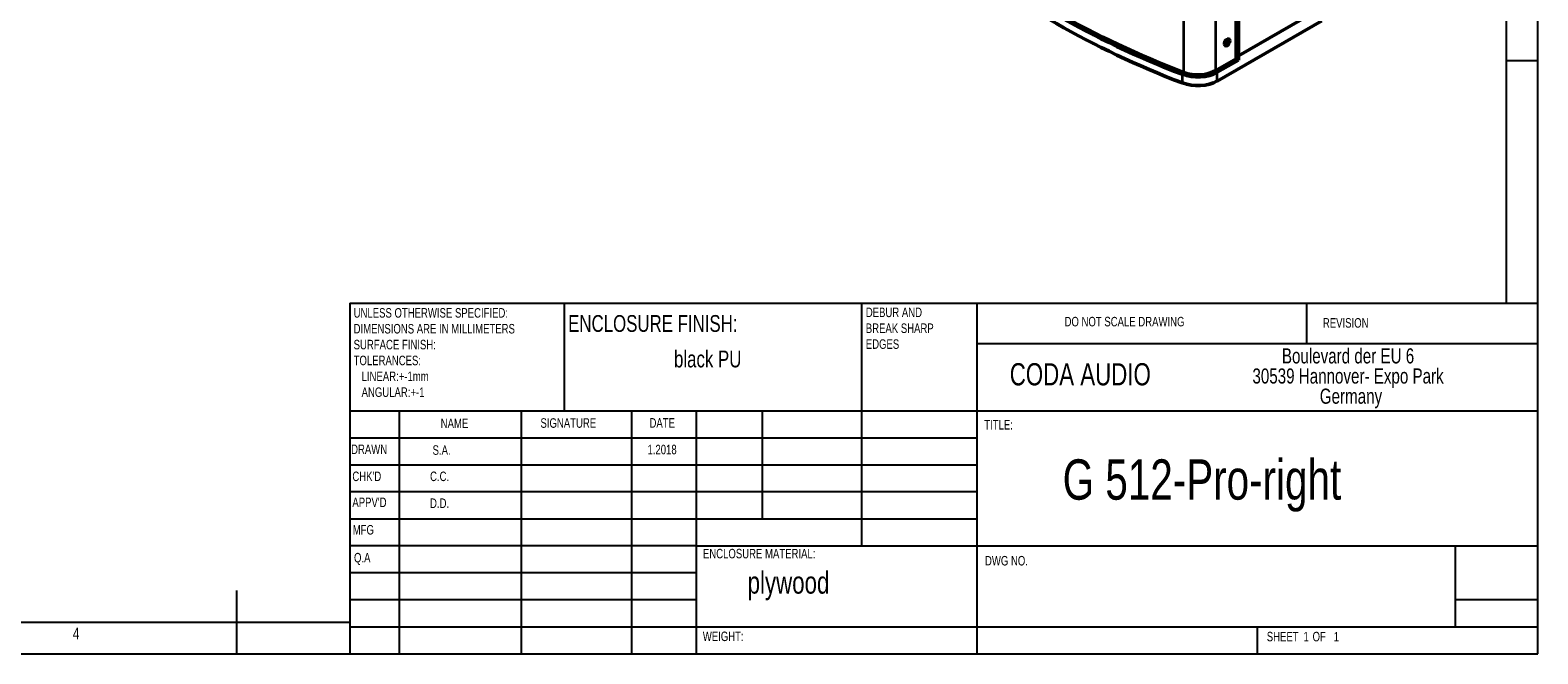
# Model space of a CAD drawing. Header units: inches. Extents: x 5825 to 8285, y 761 to 2483.
# Tile 2 of 3: x 6859 to 8285, y 761 to 1351. Entities that reach past the tile are written whole.
import ezdxf

# ---------------------------------------------------------------- set-up
doc = ezdxf.new("R2010")
doc.units = ezdxf.units.IN
doc.header["$MEASUREMENT"] = 0
doc.layers.add('MD_Visible', color=7, linetype='Continuous', lineweight=50)
doc.layers.add('MD_Visible Narrow', color=7, linetype='Continuous', lineweight=35)
doc.styles.add('SLDTEXTSTYLE0', font='TXT', dxfattribs={"width": 0.75})

# ---------------------------------------------------------------- blocks, each defined once
blk = doc.blocks.new('NOTE50')
at = {"color": 7, "char_height": 1.5, "attachment_point": 1, "style": 'SLDTEXTSTYLE0'}
for s, insert in [('UNLESS OTHERWISE SPECIFIED:', (0, 2.5)), ('DIMENSIONS ARE IN MILLIMETERS', (0, 0)), ('SURFACE FINISH:', (0, -2.5)), ('TOLERANCES:', (0, -5)), ('   LINEAR:+-1mm', (0, -7.5)), ('   ANGULAR:+-1', (0, -10))]:
    blk.add_mtext(s, dxfattribs=dict(at, insert=insert))
blk = doc.blocks.new('NOTE39')
at = {"color": 7, "char_height": 1.5, "attachment_point": 1, "style": 'SLDTEXTSTYLE0'}
for s, insert in [('SHEET ', (0, 2.5)), ('1', (5.78, 2.5)), (' OF ', (6.8, 2.5)), ('1', (10.55, 2.5))]:
    blk.add_mtext(s, dxfattribs=dict(at, insert=insert))
blk = doc.blocks.new('NOTE64')
at = {"color": 7, "char_height": 2.3813, "attachment_point": 1, "style": 'SLDTEXTSTYLE0'}
for s, insert in [('       Boulevard der EU 6', (0, 3.38)), ('30539 Hannover- Expo Park', (0, 0.21)), ('                Germany', (0, -2.97))]:
    blk.add_mtext(s, dxfattribs=dict(at, insert=insert))
blk = doc.blocks.new('NOTE48')
at = {"color": 7, "char_height": 1.5, "attachment_point": 1, "style": 'SLDTEXTSTYLE0'}
for s, insert in [('DEBUR AND ', (0, 2.5)), ('BREAK SHARP ', (0, 0)), ('EDGES', (0, -2.5))]:
    blk.add_mtext(s, dxfattribs=dict(at, insert=insert))
blk = doc.blocks.new('1111')
at = {"color": 7, "linetype": 'Continuous'}
for p, q in [((4165.4, -657.1), (4165.4, 777.9)), ((4140.4, 752.9), (4140.4, -380.9)), ((4140.4, -189.6), (4165.4, -189.6)), ((3229.4, -380.9), (4165.4, -380.9)), ((3229.4, -380.9), (3229.4, -657.1)), ((3398.4, -465.9), (3398.4, -380.9)), ((3632.4, -380.9), (3632.4, -572.1)), ((3723.4, -380.9), (3723.4, -657.1)), ((3983.4, -412.8), (3983.4, -380.9)), ((4165.4, -412.8), (3723.4, -412.8)), ((4165.4, -465.9), (3229.4, -465.9)), ((3268.4, -465.9), (3268.4, -657.1)), ((3364.3, -465.9), (3364.3, -657.1)), ((3451.4, -465.9), (3451.4, -657.1)), ((3502.4, -657.1), (3502.4, -465.9)), ((3554.4, -550.9), (3554.4, -465.9)), ((3723.4, -487.1), (3229.4, -487.1)), ((3723.4, -508.4), (3229.4, -508.4)), ((3723.4, -529.6), (3229.4, -529.6)), ((3723.4, -550.9), (3229.4, -550.9)), ((3502.4, -572.1), (3229.4, -572.1)), ((3502.4, -572.1), (4165.4, -572.1)), ((4100.4, -635.9), (4100.4, -572.1)), ((3502.4, -593.4), (3229.4, -593.4)), ((3140.4, -657.1), (3140.4, -607.1)), ((3502.4, -614.6), (3229.4, -614.6)), ((4165.4, -614.6), (4100.4, -614.6)), ((2140.4, -632.1), (3229.4, -632.1)), ((3229.4, -635.9), (4165.4, -635.9)), ((3944.4, -657.1), (3944.4, -635.9)), ((2115.4, -657.1), (4165.4, -657.1))]:
    blk.add_line(p, q, dxfattribs=at)
at = {"xscale": 5, "yscale": 5, "zscale": 5}
for name, p in [('NOTE50', (3232.4, -397.2)), ('NOTE48', (3635.9, -396.8)), ('NOTE64', (3940.5, -433.3)), ('NOTE39', (3951.8, -652.3))]:
    blk.add_blockref(name, p, dxfattribs=at)
at = {"color": 7, "attachment_point": 1, "style": 'SLDTEXTSTYLE0'}
for s, insert, char_height in [('{\\fTxt|b0|i0|c204|p2;ENCLOSURE} FINISH:', (3401.4, -390.2), 13.229), ('DO NOT SCALE DRAWING', (3792.5, -391.6), 7.5), ('REVISION', (3996, -392.6), 7.5), ('black PU', (3484.8, -418.2), 13.23), ('CODA AUDIO', (3749.3, -428.1), 17.5), ('NAME', (3301, -471.8), 7.5), ('SIGNATURE', (3379.6, -471.5), 7.5), ('DATE', (3465.5, -471.4), 7.5), ('TITLE:', (3729.2, -472.9), 7.5), ('DRAWN', (3230.4, -492.2), 7.5), ('S.A.', (3294.6, -492.8), 7.5), ('1.2018', (3463.9, -492.4), 7.5), ('G 512-Pro-right', (3791, -503.9), 31.75), ("CHK'D", (3231.4, -513.5), 7.5), ('C.C.', (3292.6, -513.5), 7.5), ("APPV'D", (3231.4, -534), 7.5), ('D.D.', (3292.6, -534.7), 7.5), ('MFG', (3231.7, -555.6), 7.5), ('Q.A', (3232.7, -577.6), 7.5), ('{\\fTxt|b0|i0|c204|p2;ENCLOSURE} MATERIAL:', (3507.6, -574.4), 7.5), ('DWG NO.', (3729.8, -580), 7.5), ('plywood', (3542.8, -592.2), 17.5), ('4', (3011.2, -636.5), 9.26), ('WEIGHT: ', (3507.5, -639.6), 7.49)]:
    blk.add_mtext(s, dxfattribs=dict(at, insert=insert, char_height=char_height))

msp = doc.modelspace()

# ---------------------------------------------------------------- linework, layer by layer
at = {"layer": 'MD_Visible', "extrusion": (0, 0.817547, 0.575862)}
for p, q in [((7999.2, 1323.7), (7999.2, 1820)), ((8001.4, 1817.1), (8001.4, 1326.6)), ((8080.3, 1372.1), (8001.4, 1326.6)), ((8080.3, 1372.1), (8001.4, 1326.6)), ((7981.4, 1302.8), (8080.3, 1359.8)), ((8001.4, 1326.6), (7999.2, 1327.8)), ((7999.2, 1327.8), (8001.4, 1326.6)), ((8001.4, 1326.6), (8001.4, 1322.5)), ((7980, 1312.6), (7999.2, 1323.7)), ((8001.4, 1322.5), (7981.4, 1311)), ((7999.2, 1323.7), (8001.4, 1322.5))]:
    msp.add_line(p, q, dxfattribs=at)
at = {"layer": 'MD_Visible', "extrusion": (3.55685e-16, -2.22045e-16, -1)}
msp.add_ellipse((8381.1, 1682.9), major_axis=(-780, 0), ratio=0.575862, start_param=-0.982967, end_param=-0.587829, dxfattribs=at)
at = {"layer": 'MD_Visible'}
for centre, major_axis, ratio, start_param, end_param in [((8381.1, 1674.7), (-780, 0), 0.575862, 0.587829, 0.982967), ((8381.1, 1683.7), (-778, 0), 0.575862, 0.587829, 0.982967), ((7990.8, 1339.3), (1.75, 3.03), 0.578093, -0.787332, 2.354261), ((7990.8, 1339.3), (1.75, 3.03), 0.578093, 2.354261, 5.495853), ((7989.7, 1339.9), (1.75, 3.03), 0.578093, 3.448867, 5.495853), ((7989.7, 1339.9), (1.75, 3.03), 0.578093, -0.787332, -0.307274), ((7963, 1322.4), (-24, 0), 0.575862, 0.982967, 2.356194), ((7963, 1313.4), (-26, 0), 0.575862, 0.982967, 2.356194)]:
    msp.add_ellipse(centre, major_axis=major_axis, ratio=ratio, start_param=start_param, end_param=end_param, dxfattribs=at)
at = {"layer": 'MD_Visible', "extrusion": (4.78894e-16, 1.08568e-16, -1)}
msp.add_ellipse((7989.3, 1340.1), major_axis=(2, 3.47), ratio=0.578093, start_param=0.851715, end_param=2.289878, dxfattribs=at)
at = {"layer": 'MD_Visible', "extrusion": (4.09311e-16, 1.66533e-16, -1)}
msp.add_ellipse((7963, 1321.6), major_axis=(-26, 0), ratio=0.575862, start_param=-2.356194, end_param=-0.982967, dxfattribs=at)
at = {"layer": 'MD_Visible Narrow', "extrusion": (0, 0.817547, 0.575862)}
for p, q in [((7949.7, 1310.9), (7949.7, 1807.4)), ((7980, 1312.6), (7980, 1809)), ((7993.2, 1340.7), (7992.2, 1341.3)), ((7948.6, 1301), (7948.6, 1309.1)), ((7981.4, 1302.8), (7981.4, 1311))]:
    msp.add_line(p, q, dxfattribs=at)

# ---------------------------------------------------------------- block references
at = {"xscale": 1.2, "yscale": 1.2, "zscale": 1.2}
msp.add_blockref('1111', (3286.1, 1549.7), dxfattribs=at)

doc.saveas('drawing.dxf')
